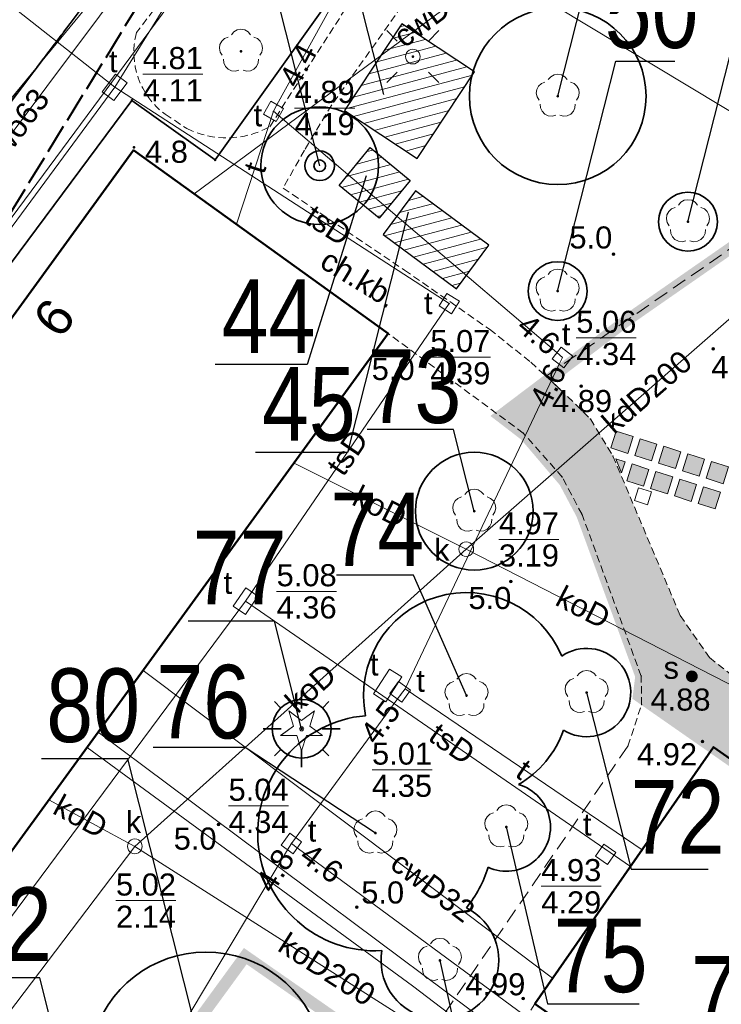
# Model space of a CAD drawing. Extents: x 5477758 to 5478353, y 5918276 to 5918502.
# Tile 49 of 127: x 5477895 to 5477919, y 5918360 to 5918394. Entities that reach past the tile are written whole.
import ezdxf
from ezdxf.enums import TextEntityAlignment as Align

# ---------------------------------------------------------------- set-up
doc = ezdxf.new("R2010")
doc.units = 0
doc.header["$LTSCALE"] = 0.25
doc.header["$PDSIZE"] = 0.75
for name, pattern in [('budynki akt$0$DASHED', [19.05, 12.7, -6.35]), ('PRZER1-1', [2, 1, -1]), ('PRZER2-1', [3, 2, -1]), ('PRZER3-1', [4, 3, -1]), ('PRZER4-1', [5, 4, -1])]:
    doc.linetypes.add(name, pattern=pattern)
doc.layers.get('0').update_dxf_attribs({"linetype": 'CONTINUOUS', "lineweight": 13})
for name, color, linetype, lineweight in [('0_NAWIERZCHNIA UTWARDZONA_CHODNIK', 254, 'CONTINUOUS', 0), ('0_PROJEKTOWANE ZABAWKI', 7, 'CONTINUOUS', 0), ('A_GRANICA OPRACOWANIA', 7, 'CONTINUOUS', 0), ('GEPADR_O', 252, 'CONTINUOUS', 18), ('GEPPGD', 252, 'CONTINUOUS', 18), ('GESBZO', 252, 'CONTINUOUS', 50), ('GESDZI', 30, 'CONTINUOUS', 35), ('GESUZY', 252, 'PRZER1-1', 18), ('GSLKRW', 252, 'CONTINUOUS', 25), ('GSPPRB', 252, 'CONTINUOUS', 20), ('GSPRDI', 252, 'CONTINUOUS', 18), ('GSPRDL', 252, 'CONTINUOUS', 18), ('GSPWPN', 252, 'CONTINUOUS', 13), ('GSPWPN_O', 252, 'CONTINUOUS', 13), ('GSSINN', 252, 'CONTINUOUS', 18), ('GSSKOA', 252, 'PRZER3-1', 18), ('GSSKOD', 252, 'PRZER2-1', 18), ('GSSKOD_O', 252, 'PRZER2-1', 18), ('GULCPR', 252, 'CONTINUOUS', 18), ('GULCPR_O', 252, 'CONTINUOUS', 18), ('GULEPR', 252, 'CONTINUOUS', 18), ('GULKPR', 252, 'CONTINUOUS', 18), ('GULKPR_O', 252, 'CONTINUOUS', 18), ('GULTPR', 252, 'CONTINUOUS', 18), ('GULTPR_O', 252, 'CONTINUOUS', 18), ('GULWPR', 252, 'CONTINUOUS', 18), ('GULWPR_O', 252, 'CONTINUOUS', 18), ('GUPELA', 252, 'CONTINUOUS', 18), ('GUPIKP', 252, 'CONTINUOUS', 18), ('GUPIWZ', 252, 'CONTINUOUS', 18), ('GUPIWZ_O', 252, 'CONTINUOUS', 18), ('GUPKSD', 252, 'CONTINUOUS', 18), ('GUPPRZ', 252, 'CONTINUOUS', 18), ('GUPPRZ_O', 252, 'CONTINUOUS', 18), ('GUPSUT', 252, 'CONTINUOUS', 18), ('GUPSUT_O', 252, 'CONTINUOUS', 18), ('GUPTSZ', 252, 'CONTINUOUS', 18), ('GUPTSZ_O', 252, 'CONTINUOUS', 18), ('OT_Rzedna', 252, 'CONTINUOUS', 18), ('pomiar', 252, 'CONTINUOUS', 18), ('wysokosci', 252, 'CONTINUOUS', 18), ('zakres', 252, 'PRZER4-1', 50), ('ZZ_drzewo-nanoszone-recznie', 24, 'CONTINUOUS', 35), ('ZZ_grupa', 60, 'CONTINUOUS', 30), ('ZZ_grupa-krzewow-szraf', 60, 'CONTINUOUS', 13), ('ZZ_korona', 94, 'CONTINUOUS', 35), ('ZZ_legenda', 7, 'CONTINUOUS', 13), ('ZZ_numer-inwentaryzacyjny', 5, 'CONTINUOUS', 25)]:
    doc.layers.add(name, color=color, linetype=linetype, lineweight=lineweight)
doc.styles.add('GEO-INFO', font='arial.ttf')
doc.styles.add('zielen', font='ARIALN.TTF', dxfattribs={"height": 2.5})
pattern_1 = [(194.933, (5477837.84446, 5918344.9947), (0.0818164, -0.3067773), [])]

# ---------------------------------------------------------------- blocks, each defined once
blk = doc.blocks.new('EPPGN')
blk.add_hatch(color=0).paths.add_polyline_path([(0, -0.09), (0.027812, -0.085595), (0.052901, -0.072812), (0.072812, -0.052901), (0.085595, -0.027812), (0.09, 0), (0.085595, 0.027812), (0.072812, 0.052901), (0.052901, 0.072812), (0.027812, 0.085595), (0, 0.09), (-0.027812, 0.085595), (-0.052901, 0.072812), (-0.072812, 0.052901), (-0.085595, 0.027812), (-0.09, 0), (-0.085595, -0.027812), (-0.072812, -0.052901), (-0.052901, -0.072812), (-0.027812, -0.085595)])
blk = doc.blocks.new('POINT')
at = {"color": 0}
blk.add_point((0, 0), dxfattribs=at)
blk = doc.blocks.new('KOLO')
blk.add_hatch(color=0).paths.add_polyline_path([(-0.5, 0), (-0.482963, -0.12941), (-0.433013, -0.25), (-0.353553, -0.353553), (-0.25, -0.433013), (-0.12941, -0.482963), (0, -0.5), (0.12941, -0.482963), (0.25, -0.433013), (0.353553, -0.353553), (0.433013, -0.25), (0.482963, -0.12941), (0.5, 0), (0.482963, 0.12941), (0.433013, 0.25), (0.353553, 0.353553), (0.25, 0.433013), (0.12941, 0.482963), (0, 0.5), (-0.12941, 0.482963), (-0.25, 0.433013), (-0.353553, 0.353553), (-0.433013, 0.25), (-0.482963, 0.12941)])
blk = doc.blocks.new('SPDIP')
blk.add_hatch(color=0).paths.add_polyline_path([(0, -0.09), (0.027812, -0.085595), (0.052901, -0.072812), (0.072812, -0.052901), (0.085595, -0.027812), (0.09, 0), (0.085595, 0.027812), (0.072812, 0.052901), (0.052901, 0.072812), (0.027812, 0.085595), (0, 0.09), (-0.027812, 0.085595), (-0.052901, 0.072812), (-0.072812, 0.052901), (-0.085595, 0.027812), (-0.09, 0), (-0.085595, -0.027812), (-0.072812, -0.052901), (-0.052901, -0.072812), (-0.027812, -0.085595)])
at = {"color": 0}
blk.add_lwpolyline([(0.544942, 0.177062), (1.426676, -0.463555), (0.336792, -0.463555), (0, -1.500096), (-0.336792, -0.463555), (-1.426676, -0.463555), (-0.544942, 0.177062), (-0.881734, 1.213603), (0, 0.572986), (0.881734, 1.213603)], close=True, dxfattribs=at)
blk = doc.blocks.new('OKRAG_PELNY')
at = {"color": 0}
blk.add_lwpolyline([(0, 0.5), (0.12941, 0.482963), (0.25, 0.433013), (0.353553, 0.353553), (0.433013, 0.25), (0.482963, 0.12941), (0.5, 0), (0.482963, -0.12941), (0.433013, -0.25), (0.353553, -0.353553), (0.25, -0.433013), (0.12941, -0.482963), (0, -0.5), (-0.12941, -0.482963), (-0.25, -0.433013), (-0.353553, -0.353553), (-0.433013, -0.25), (-0.482963, -0.12941), (-0.5, 0), (-0.482963, 0.12941), (-0.433013, 0.25), (-0.353553, 0.353553), (-0.25, 0.433013), (-0.12941, 0.482963)], close=True, dxfattribs=at)
blk = doc.blocks.new('PROSTOKAT1_5-1_PELNY')
at = {"color": 0}
blk.add_lwpolyline([(0.75, -0.5), (-0.75, -0.5), (-0.75, 0.5), (0.75, 0.5)], close=True, dxfattribs=at)
blk = doc.blocks.new('KWADRAT_NIEPRZEZR')
at = {"color": 0}
blk.add_lwpolyline([(-0.5, -0.5), (0.5, -0.5), (0.5, 0.5), (-0.5, 0.5)], close=True, dxfattribs=at)
blk = doc.blocks.new('SUEO')
blk.add_hatch(color=0).paths.add_polyline_path([(-0.002174, 0.089974), (0.023762, 0.086807), (0.042561, 0.0793), (0.060131, 0.066965), (0.076266, 0.047786), (0.086234, 0.025762), (0.089972, 0.002226), (0.088646, -0.015553), (0.081114, -0.038994), (0.066834, -0.060276), (0.049699, -0.075033), (0.027576, -0.085671), (0.004027, -0.08991), (-0.019639, -0.087831), (-0.040932, -0.080154), (-0.059082, -0.067892), (-0.073734, -0.051607), (-0.08374, -0.032979), (-0.089221, -0.011817), (-0.089063, 0.012951), (-0.082571, 0.035806), (-0.069528, 0.057148), (-0.048957, 0.075519), (-0.026898, 0.085887)])
at = {"color": 0}
for points in [[(-1.767767, 1.767767), (-1.06066, 1.06066)], [(1.767767, 1.767767), (1.06066, 1.06066)], [(-1.767767, -1.767767), (-1.06066, -1.06066)], [(1.767767, -1.767767), (1.06066, -1.06066)]]:
    blk.add_lwpolyline(points, dxfattribs=at)
blk = doc.blocks.new('OTRN')
at = {"linetype": 'Continuous', "lineweight": 13}
blk.add_hatch(color=0, dxfattribs=at).paths.add_polyline_path([(0, -0.091, 1), (0, 0.091, 1)])
at = {"color": 0, "linetype": 'Continuous', "lineweight": 13}
blk.add_circle((0, 0), 0.0906, dxfattribs=at)
blk = doc.blocks.new('SZAFA1')
at = {"color": 0}
blk.add_lwpolyline([(-1, -0.5), (-1, 0.5), (1, 0.5), (1, -0.5)], close=True, dxfattribs=at)
blk = doc.blocks.new('drzewo-odreczne')
at = {"layer": 'ZZ_drzewo-nanoszone-recznie', "linetype": 'Continuous'}
for radius in [0.502, 0.196]:
    blk.add_circle((0, 0), radius, dxfattribs=at)
blk = doc.blocks.new('SPDLP')
blk.add_hatch(color=0).paths.add_polyline_path([(0, -0.09), (0.027812, -0.085595), (0.052901, -0.072812), (0.072812, -0.052901), (0.085595, -0.027812), (0.09, 0), (0.085595, 0.027812), (0.072812, 0.052901), (0.052901, 0.072812), (0.027812, 0.085595), (0, 0.09), (-0.027812, 0.085595), (-0.052901, 0.072812), (-0.072812, 0.052901), (-0.085595, 0.027812), (-0.09, 0), (-0.085595, -0.027812), (-0.072812, -0.052901), (-0.052901, -0.072812), (-0.027812, -0.085595)])
at = {"color": 0}
for points in [[(-0.648554, 1.126667), (-0.481106, 1.325358), (-0.255912, 1.454989), (0, 1.5), (0.255912, 1.454989), (0.481106, 1.325358), (0.648554, 1.126667)], [(-1.271938, -0.268652), (-1.40916, -0.048001), (-1.462858, 0.20623), (-1.426585, 0.463525), (-1.304695, 0.693003), (-1.11182, 0.867117), (-0.871109, 0.964971)], [(0.871109, 0.964971), (1.11182, 0.867117), (1.304695, 0.693003), (1.426585, 0.463525), (1.462858, 0.20623), (1.40916, -0.048001), (1.271938, -0.268652)], [(-0.137547, -1.292703), (-0.389802, -1.355024), (-0.648184, -1.327532), (-0.881678, -1.213525), (-1.062258, -1.026689), (-1.168249, -0.78945), (-1.186929, -0.530282)], [(1.186929, -0.530282), (1.168249, -0.78945), (1.062258, -1.026689), (0.881678, -1.213525), (0.648184, -1.327532), (0.389802, -1.355024), (0.137547, -1.292703)]]:
    blk.add_lwpolyline(points, dxfattribs=at)

msp = doc.modelspace()

# ---------------------------------------------------------------- hatches: boundary and pattern name
at = {"lineweight": 0}
for points in [[(5477916.16, 5918379.424), (5477915.978, 5918378.852), (5477915.406, 5918379.034), (5477915.588, 5918379.606)], [(5477916.97, 5918379.167), (5477916.788, 5918378.595), (5477916.216, 5918378.776), (5477916.398, 5918379.348)], [(5477917.78, 5918378.909), (5477917.598, 5918378.337), (5477917.026, 5918378.519), (5477917.208, 5918379.091)], [(5477918.59, 5918378.652), (5477918.408, 5918378.08), (5477917.836, 5918378.262), (5477918.018, 5918378.833)], [(5477915.887, 5918378.566), (5477915.768, 5918378.192), (5477915.567, 5918378.668)], [(5477916.697, 5918378.309), (5477916.515, 5918377.737), (5477915.944, 5918377.919), (5477916.125, 5918378.491)], [(5477919.4, 5918378.394), (5477919.218, 5918377.822), (5477918.646, 5918378.004), (5477918.828, 5918378.576)], [(5477917.507, 5918378.051), (5477917.326, 5918377.48), (5477916.754, 5918377.661), (5477916.935, 5918378.233)], [(5477918.317, 5918377.794), (5477918.136, 5918377.222), (5477917.564, 5918377.404), (5477917.745, 5918377.976)], [(5477919.127, 5918377.537), (5477918.946, 5918376.965), (5477918.374, 5918377.146), (5477918.556, 5918377.718)]]:
    msp.add_hatch(color=254, dxfattribs=at).paths.add_polyline_path(points)
at = {"layer": '0_NAWIERZCHNIA UTWARDZONA_CHODNIK', "transparency": 33554636}
msp.add_hatch(color=256, dxfattribs=at).paths.add_polyline_path([(5477913.305, 5918381.377), (5477913.587, 5918381.118), (5477914.71, 5918380.022), (5477915.305, 5918379.04), (5477915.475, 5918378.759), (5477916.459, 5918376.427), (5477917.761, 5918373.34), (5477918.755, 5918371.916), (5477919.712, 5918371.162), (5477919.923, 5918371.018), (5477937.351, 5918359.126), (5477940.619, 5918356.896), (5477939.869, 5918356.504), (5477938.795, 5918354.966), (5477916.444, 5918370.588), (5477916.433, 5918371.286), (5477914.46, 5918376.682), (5477914.426, 5918376.774), (5477913.752, 5918378.047), (5477912.428, 5918379.542), (5477911.642, 5918380.121)])
at = {"layer": 'ZZ_grupa-krzewow-szraf'}
h = msp.add_hatch(dxfattribs=at)
h.set_pattern_fill('ANSI31', color=256, scale=0.1, angle=90)
h.set_pattern_definition(pattern_1)
h.paths.add_polyline_path([(5477908.821, 5918388.862), (5477910.771, 5918391.808), (5477908.306, 5918393.44), (5477906.355, 5918390.493)])
h = msp.add_hatch(dxfattribs=at)
h.set_pattern_fill('ANSI31', color=256, scale=0.1, angle=90)
h.set_pattern_definition(pattern_1)
h.paths.add_polyline_path([(5477908.586, 5918388.121), (5477907.532, 5918386.838), (5477906.173, 5918387.954), (5477907.228, 5918389.237)])
h = msp.add_hatch(dxfattribs=at)
h.set_pattern_fill('ANSI31', color=256, scale=0.1, angle=90)
h.set_pattern_definition([(194.933, (5477839.079, 5918346.2483), (0.0818164, -0.3067773), [])])
h.paths.add_polyline_path([(5477907.665, 5918386.281), (5477910.158, 5918384.438), (5477911.255, 5918385.921), (5477908.762, 5918387.765)])

# ---------------------------------------------------------------- linework, layer by layer
for points in [[(5477916.16, 5918379.424), (5477915.978, 5918378.852), (5477915.406, 5918379.034), (5477915.588, 5918379.606), (5477916.16, 5918379.424)], [(5477916.97, 5918379.167), (5477916.788, 5918378.595), (5477916.216, 5918378.776), (5477916.398, 5918379.348), (5477916.97, 5918379.167)], [(5477917.78, 5918378.909), (5477917.598, 5918378.337), (5477917.026, 5918378.519), (5477917.208, 5918379.091), (5477917.78, 5918378.909)], [(5477918.59, 5918378.652), (5477918.408, 5918378.08), (5477917.836, 5918378.262), (5477918.018, 5918378.833), (5477918.59, 5918378.652)], [(5477915.887, 5918378.566), (5477915.768, 5918378.192), (5477915.567, 5918378.668), (5477915.887, 5918378.566)], [(5477916.697, 5918378.309), (5477916.515, 5918377.737), (5477915.944, 5918377.919), (5477916.125, 5918378.491), (5477916.697, 5918378.309)], [(5477919.4, 5918378.394), (5477919.218, 5918377.822), (5477918.646, 5918378.004), (5477918.828, 5918378.576), (5477919.4, 5918378.394)], [(5477917.507, 5918378.051), (5477917.326, 5918377.48), (5477916.754, 5918377.661), (5477916.935, 5918378.233), (5477917.507, 5918378.051)], [(5477918.317, 5918377.794), (5477918.136, 5918377.222), (5477917.564, 5918377.404), (5477917.745, 5918377.976), (5477918.317, 5918377.794)], [(5477919.127, 5918377.537), (5477918.946, 5918376.965), (5477918.374, 5918377.146), (5477918.556, 5918377.718), (5477919.127, 5918377.537)]]:
    msp.add_lwpolyline(points)
at = {"layer": '0_PROJEKTOWANE ZABAWKI'}
msp.add_lwpolyline([(5477916.647, 5918377.107), (5477916.787, 5918377.546), (5477916.348, 5918377.685), (5477916.209, 5918377.247), (5477916.647, 5918377.107)], dxfattribs=at)
at = {"layer": 'A_GRANICA OPRACOWANIA', "color": 1, "linetype": 'budynki akt$0$DASHED', "ltscale": 0.1, "const_width": 0.4}
for points in [[(5477939.869, 5918356.504), (5477940.619, 5918356.896), (5477942.101, 5918363.93), (5477943.898, 5918372.463), (5477938.811, 5918375.814), (5477939.356, 5918376.864), (5477927.622, 5918384.214), (5477926.949, 5918383.275), (5477923.735, 5918385.254), (5477924.621, 5918386.867), (5477922.565, 5918387.972), (5477915.954, 5918383.377), (5477911.642, 5918380.121), (5477912.501, 5918379.46), (5477913.835, 5918377.89), (5477914.426, 5918376.774), (5477916.433, 5918371.286), (5477916.349, 5918370.613), (5477938.795, 5918354.966), (5477939.869, 5918356.504)], [(5477902.984, 5918361.774), (5477916.9, 5918352.076), (5477917.564, 5918351.614), (5477920.33, 5918349.686), (5477925.008, 5918346.426), (5477927.636, 5918344.595), (5477927.224, 5918344.001), (5477929.613, 5918342.342), (5477930.353, 5918341.828), (5477931.84, 5918340.796), (5477932.36, 5918340.435), (5477932.052, 5918338.73), (5477931.779, 5918337.302), (5477931.203, 5918334.286), (5477930.468, 5918330.081), (5477929.362, 5918324.071), (5477927.904, 5918321.69), (5477892.005, 5918346.724), (5477902.984, 5918361.774)]]:
    msp.add_lwpolyline(points, dxfattribs=at)
at = {"layer": 'GESBZO', "linetype": 'Continuous', "lineweight": 50}
msp.add_lwpolyline([(5477870.317, 5918349.4), (5477899.19, 5918389.146), (5477907.843, 5918382.921), (5477878.9, 5918343.165)], close=True, dxfattribs=at)
for points in [[(5477912.816, 5918360.152), (5477918.892, 5918368.876), (5477953.955, 5918344.371)], [(5477948.209, 5918335.409), (5477912.816, 5918360.152)]]:
    msp.add_lwpolyline(points, dxfattribs=at)
at = {"layer": 'GESDZI', "linetype": 'Continuous'}
for points in [[(5477927.041, 5918302.392), (5477865.49, 5918345.57), (5477899.13, 5918390.84), (5477901.96, 5918388.82), (5477916.33, 5918408.95), (5477922.92, 5918418.17), (5477913.96, 5918422.85), (5477897.73, 5918431.34), (5477895.359, 5918432.58)], [(5477972.897, 5918373.915), (5477916.33, 5918408.95), (5477901.96, 5918388.82), (5477899.13, 5918390.84), (5477865.49, 5918345.57), (5477927.041, 5918302.392)]]:
    msp.add_lwpolyline(points, dxfattribs=at)
at = {"layer": 'GESUZY', "linetype": 'PRZER1-1', "lineweight": 18, "ltscale": 0.5}
for points in [[(5477927.041, 5918302.392), (5477865.49, 5918345.57), (5477899.13, 5918390.84), (5477901.96, 5918388.82), (5477916.33, 5918408.95), (5477972.897, 5918373.915)], [(5477972.897, 5918373.915), (5477916.33, 5918408.95), (5477901.96, 5918388.82), (5477899.13, 5918390.84), (5477865.49, 5918345.57), (5477927.041, 5918302.392)]]:
    msp.add_lwpolyline(points, dxfattribs=at)
at = {"layer": 'GSLKRW', "linetype": 'Continuous', "lineweight": 25}
msp.add_lwpolyline([(5477916.923, 5918411.582, 0.17002), (5477912.469, 5918412.502, 0.138117), (5477909.644, 5918410.498), (5477899.436, 5918396.65), (5477887.751, 5918381.183), (5477876.648, 5918366.683), (5477867.96, 5918355.16), (5477862.12, 5918347.42), (5477861.665, 5918346.805)], format="xyb", dxfattribs=at)
at = {"layer": 'GSPPRB', "linetype": 'Continuous', "lineweight": 20}
for p in [(5477899.19, 5918389.146), (5477901.249, 5918387.665), (5477902.681, 5918386.635), (5477907.843, 5918382.921), (5477913.664, 5918381.047), (5477914.71, 5918380.022), (5477912.428, 5918379.542), (5477904.64, 5918378.521), (5477915.475, 5918378.759), (5477913.752, 5918378.047), (5477914.426, 5918376.774), (5477917.761, 5918373.34), (5477918.755, 5918371.916), (5477899.51, 5918371.474), (5477916.433, 5918371.286), (5477916.449, 5918370.316), (5477897.988, 5918369.384), (5477897.61, 5918368.865), (5477915.983, 5918368.908), (5477918.892, 5918368.876), (5477896.313, 5918367.084), (5477916.463, 5918365.389), (5477916.067, 5918364.819), (5477913.42, 5918361.02), (5477912.816, 5918360.152)]:
    msp.add_point(p, dxfattribs=at)
at = {"layer": 'GSSINN', "linetype": 'Continuous', "lineweight": 18}
msp.add_lwpolyline([(5477913.664, 5918381.047), (5477913.201, 5918381.474)], dxfattribs=at)
at = {"layer": 'GSSKOA', "linetype": 'PRZER3-1', "lineweight": 18, "ltscale": 0.5}
msp.add_lwpolyline([(5477916.923, 5918411.582, 0.17002), (5477912.469, 5918412.502, 0.138117), (5477909.644, 5918410.498), (5477899.436, 5918396.65), (5477887.751, 5918381.183), (5477876.648, 5918366.683), (5477867.96, 5918355.16), (5477862.12, 5918347.42), (5477861.665, 5918346.805)], format="xyb", dxfattribs=at)
at = {"layer": 'GSSKOD', "linetype": 'PRZER2-1', "lineweight": 18, "ltscale": 0.5}
for points in [[(5477865.954, 5918352.503), (5477876.648, 5918366.683), (5477887.751, 5918381.183), (5477899.436, 5918396.65), (5477909.644, 5918410.498)], [(5477917.56, 5918408.197), (5477911.982, 5918399.231), (5477905.919, 5918390.686), (5477904.995, 5918389.152), (5477904.268, 5918387.86), (5477908.39, 5918385.079), (5477911.285, 5918383.065), (5477912.686, 5918381.948), (5477913.664, 5918381.047)], [(5477899.19, 5918389.146), (5477870.317, 5918349.4)], [(5477907.843, 5918382.921), (5477899.19, 5918389.146)], [(5477915.983, 5918368.908), (5477916.449, 5918370.316), (5477916.433, 5918371.286), (5477914.426, 5918376.774), (5477913.752, 5918378.047), (5477912.428, 5918379.542), (5477907.843, 5918382.921)], [(5477913.664, 5918381.047), (5477914.71, 5918380.022), (5477915.475, 5918378.759), (5477917.761, 5918373.34), (5477918.755, 5918371.916), (5477919.712, 5918371.162)], [(5477953.955, 5918344.371), (5477918.892, 5918368.876), (5477912.816, 5918360.152), (5477909.863, 5918355.582), (5477916.678, 5918350.56), (5477917.405, 5918351.474), (5477927.496, 5918344.442), (5477926.88, 5918343.51), (5477932.252, 5918339.779), (5477929.362, 5918324.071), (5477935.927, 5918319.225), (5477938.124, 5918320.534), (5477940.031, 5918323.232), (5477938.216, 5918324.426), (5477940.878, 5918328.21), (5477941.747, 5918327.531), (5477940.015, 5918324.991), (5477941.068, 5918324.27)], [(5477915.983, 5918368.908), (5477915.983, 5918368.908), (5477915.983, 5918368.908)]]:
    msp.add_lwpolyline(points, dxfattribs=at)
for points in [[(5477900.261, 5918390.369), (5477901, 5918389.887, 0.248684), (5477903.814, 5918389.947), (5477906.674, 5918394.398), (5477915.085, 5918407.763, 0.247475), (5477914.641, 5918409.933)], [(5477911.534, 5918409.059), (5477899.283, 5918393.144, 0.305414), (5477900.261, 5918390.369)]]:
    msp.add_lwpolyline(points, format="xyb", dxfattribs=at)
at = {"layer": 'GSSKOD', "linetype": 'PRZER2-1', "lineweight": 18}
msp.add_lwpolyline([(5477913.201, 5918381.474), (5477922.112, 5918387.635), (5477923.78, 5918386.612), (5477923.191, 5918385.588), (5477926.949, 5918383.275), (5477927.622, 5918384.214), (5477939.356, 5918376.864), (5477938.811, 5918375.814), (5477943.898, 5918372.463), (5477940.619, 5918356.896), (5477940.619, 5918356.896)], dxfattribs=at)
at = {"layer": 'GULCPR', "linetype": 'Continuous', "lineweight": 18}
for points in [[(5477901.249, 5918387.665), (5477914.632, 5918397.581)], [(5477899.51, 5918371.474), (5477913.42, 5918361.02)], [(5477897.988, 5918369.384), (5477912.19, 5918358.778), (5477911.02, 5918357.046), (5477913.282, 5918355.393), (5477914.561, 5918357.187), (5477924.74, 5918350.032), (5477947.263, 5918333.933)], [(5477897.61, 5918368.865), (5477908.665, 5918360.767), (5477911.414, 5918358.665), (5477910.336, 5918357.112), (5477913.42, 5918354.88), (5477914.595, 5918356.444), (5477929.504, 5918345.945), (5477947.01, 5918333.538)]]:
    msp.add_lwpolyline(points, dxfattribs=at)
at = {"layer": 'GULEPR', "linetype": 'Continuous', "lineweight": 18}
msp.add_lwpolyline([(5477935.499, 5918397.082), (5477937.361, 5918397.785), (5477912.983, 5918412.792), (5477909.758, 5918408.797), (5477894.703, 5918390.505), (5477886.307, 5918389.031), (5477885.058, 5918389.937)], dxfattribs=at)
at = {"layer": 'GULKPR', "linetype": 'Continuous', "lineweight": 18}
for points in [[(5477915.758, 5918414.847), (5477904.421, 5918399.536), (5477906.967, 5918402.974), (5477866.761, 5918348.672)], [(5477938.504, 5918379.01), (5477904.421, 5918399.536)], [(5477923.346, 5918386.286), (5477922.742, 5918386.303), (5477910.49, 5918375.599)], [(5477904.64, 5918378.521), (5477910.49, 5918375.599)], [(5477910.49, 5918375.599), (5477899.231, 5918365.503)], [(5477920.222, 5918370.601), (5477910.49, 5918375.599)], [(5477896.313, 5918367.084), (5477899.231, 5918365.503)], [(5477899.231, 5918365.503), (5477884.15, 5918345.61)], [(5477912.31, 5918357.179), (5477899.231, 5918365.503)]]:
    msp.add_lwpolyline(points, dxfattribs=at)
at = {"layer": 'GULTPR', "linetype": 'Continuous', "lineweight": 18}
for points in [[(5477922.67, 5918425.86), (5477922.52, 5918425.566), (5477912.874, 5918406.653), (5477912.76, 5918406.43), (5477912.639, 5918406.211), (5477904.061, 5918390.689), (5477903.94, 5918390.47), (5477913.569, 5918382.272), (5477913.76, 5918382.11), (5477913.65, 5918381.879), (5477908.41, 5918370.85), (5477908.262, 5918370.649), (5477904.55, 5918365.6), (5477904.751, 5918365.452), (5477947.345, 5918334.06)], [(5477908.029, 5918406.56), (5477898.547, 5918391.286)], [(5477890.015, 5918398.006), (5477898.547, 5918391.286)], [(5477868.129, 5918350.025), (5477898.547, 5918391.286)], [(5477898.547, 5918391.286), (5477909.913, 5918383.941)], [(5477903.94, 5918390.47), (5477902.681, 5918386.635)], [(5477909.913, 5918383.941), (5477902.995, 5918373.828)], [(5477902.995, 5918373.828), (5477883.461, 5918347.533)], [(5477902.995, 5918373.828), (5477915.02, 5918365.538), (5477916.067, 5918364.819)], [(5477908.41, 5918370.85), (5477916.463, 5918365.389)], [(5477904.55, 5918365.6), (5477904.421, 5918365.385), (5477891.28, 5918343.408), (5477891.15, 5918343.19), (5477897.286, 5918337.71)]]:
    msp.add_lwpolyline(points, dxfattribs=at)
at = {"layer": 'GULWPR', "linetype": 'Continuous', "lineweight": 18}
msp.add_lwpolyline([(5477915.953, 5918418.122), (5477908.77, 5918408.053), (5477881.88, 5918372.15), (5477885.271, 5918369.927)], dxfattribs=at)
at = {"layer": 'GUPPRZ_O', "linetype": 'Continuous', "lineweight": 9, "flags": 128}
for points in [[(5477899.503, 5918391.73), (5477901.542, 5918391.73)], [(5477904.661, 5918390.582), (5477906.7, 5918390.582)], [(5477914.229, 5918382.773), (5477916.267, 5918382.773)], [(5477909.271, 5918382.118), (5477911.309, 5918382.118)], [(5477911.601, 5918375.931), (5477913.639, 5918375.931)], [(5477904.048, 5918374.164), (5477906.086, 5918374.164)], [(5477907.289, 5918368.106), (5477909.327, 5918368.106)], [(5477902.415, 5918366.877), (5477904.453, 5918366.877)], [(5477913.039, 5918364.148), (5477915.077, 5918364.148)], [(5477898.59, 5918363.658), (5477900.628, 5918363.658)]]:
    msp.add_lwpolyline(points, dxfattribs=at)
at = {"layer": 'pomiar', "linetype": 'PRZER2-1', "lineweight": 13, "flags": 128}
msp.add_lwpolyline([(5477915.983, 5918368.908), (5477903.336, 5918350.476), (5477901.759, 5918348.207), (5477901.353, 5918348.025), (5477901.03, 5918348.011), (5477900.686, 5918348.087), (5477900.686, 5918348.087)], dxfattribs=at)
at = {"layer": 'zakres', "linetype": 'PRZER4-1', "lineweight": 40}
msp.add_lwpolyline([(5477963.54, 5918377.848), (5477941.504, 5918392.244), (5477979.546, 5918459.295), (5477938.033, 5918482.848), (5477904.167, 5918427.813), (5477915.775, 5918420.837), (5477872.982, 5918351.171), (5477887.852, 5918340.978), (5477923.836, 5918315.921)], close=True, dxfattribs=at)
at = {"layer": 'ZZ_grupa', "elevation": 10.8}
msp.add_lwpolyline([(5477908.821, 5918388.862), (5477910.771, 5918391.808), (5477908.306, 5918393.44), (5477906.355, 5918390.493)], close=True, dxfattribs=at)
at = {"layer": 'ZZ_grupa'}
for points in [[(5477908.586, 5918388.121), (5477907.532, 5918386.838), (5477906.173, 5918387.954), (5477907.228, 5918389.237)], [(5477907.665, 5918386.281), (5477910.158, 5918384.438), (5477911.255, 5918385.921), (5477908.762, 5918387.765)]]:
    msp.add_lwpolyline(points, close=True, dxfattribs=at)
at = {"layer": 'ZZ_korona'}
for p, q in [((5477904.899, 5918370.189), (5477904.899, 5918370.802)), ((5477904.192, 5918370.202), (5477903.975, 5918370.419)), ((5477905.606, 5918370.202), (5477905.823, 5918370.419)), ((5477904.205, 5918369.495), (5477903.593, 5918369.495)), ((5477905.593, 5918369.495), (5477906.205, 5918369.495)), ((5477904.192, 5918368.788), (5477903.975, 5918368.572)), ((5477904.899, 5918368.802), (5477904.899, 5918368.189)), ((5477905.606, 5918368.788), (5477905.823, 5918368.572))]:
    msp.add_line(p, q, dxfattribs=at)
for centre, radius in [((5477913.6, 5918390.983, 10.12), 3), ((5477905.512, 5918388.621, 10.18), 2), ((5477918.023, 5918386.719), 1), ((5477913.595, 5918384.363), 1), ((5477910.762, 5918376.887), 2), ((5477904.899, 5918369.495), 1)]:
    msp.add_circle(centre, radius, dxfattribs=at)
for centre, radius, start, end in [((5477910.5, 5918370.623), 3.5, 22.5258, 191.2582), ((5477914.579, 5918370.726), 1.5, 238.5266, 124.3507), ((5477907.406, 5918365.954), 4, 94.8625, 273.1161), ((5477910.5, 5918370.623), 3.5, 300.3167, 340.3514), ((5477911.852, 5918366.16), 1.5, 245.6781, 73.9512), ((5477907.406, 5918365.954), 4, 320.5753, 343.1291), ((5477909.596, 5918361.628), 2, 170.4407, 63.2507), ((5477901.658, 5918357.912), 4, 9.7782, 236.4984)]:
    msp.add_arc(centre, radius, start, end, dxfattribs=at)
at = {"layer": 'ZZ_legenda', "ltscale": 0.25}
msp.add_lwpolyline([(5477904.626, 5918369.584), (5477904.492, 5918369.997), (5477904.458, 5918370.102), (5477904.899, 5918369.782), (5477905.34, 5918370.102), (5477905.171, 5918369.584), (5477905.612, 5918369.264), (5477905.067, 5918369.264), (5477904.899, 5918368.745), (5477904.73, 5918369.264), (5477904.186, 5918369.264), (5477904.626, 5918369.584)], dxfattribs=at)
msp.add_circle((5477904.899, 5918369.495), 0.069, dxfattribs=at)
at = {"layer": 'ZZ_numer-inwentaryzacyjny'}
for points in [[(5477907.685, 5918391.039), (5477905.184, 5918400.908), (5477902.254, 5918400.908)], [(5477918.023, 5918386.719), (5477920.001, 5918394.526), (5477922.005, 5918394.526)], [(5477913.595, 5918384.363), (5477915.573, 5918392.169), (5477917.577, 5918392.169)], [(5477908.522, 5918387.045), (5477906.454, 5918378.884), (5477903.329, 5918378.884)], [(5477910.762, 5918376.887), (5477910.06, 5918379.658), (5477907.129, 5918379.658)], [(5477910.5, 5918370.623), (5477908.693, 5918374.709), (5477906.087, 5918374.709)], [(5477904.899, 5918369.495), (5477903.971, 5918373.155), (5477901.041, 5918373.155)], [(5477914.579, 5918370.726), (5477916.098, 5918364.731), (5477918.704, 5918364.731)], [(5477907.406, 5918365.954), (5477902.981, 5918368.865), (5477899.856, 5918368.865)], [(5477901.658, 5918357.912), (5477898.996, 5918368.474), (5477896.066, 5918368.474)], [(5477911.852, 5918366.16), (5477913.246, 5918360.152), (5477916.37, 5918360.152)], [(5477909.596, 5918361.628), (5477910.643, 5918356.89), (5477913.767, 5918356.89)], [(5477898.182, 5918352.421), (5477895.999, 5918361.037), (5477893.068, 5918361.037)]]:
    msp.add_lwpolyline(points, dxfattribs=at)
for points, elevation in [([(5477905.512, 5918388.621), (5477903.011, 5918398.49), (5477900.08, 5918398.49)], 10.18), ([(5477913.6, 5918390.983), (5477915.292, 5918397.658), (5477917.296, 5918397.658)], 10.12), ([(5477907.095, 5918388.282), (5477905.085, 5918381.866), (5477901.961, 5918381.866)], -10.14)]:
    msp.add_lwpolyline(points, dxfattribs=dict(at, elevation=elevation))

# ---------------------------------------------------------------- block references
at = {"layer": 'GEPPGD', "lineweight": 18, "xscale": 0.5, "yscale": 0.5}
for p in [(5477899.13, 5918390.84), (5477901.96, 5918388.82)]:
    msp.add_blockref('EPPGN', p, dxfattribs=at)
at = {"layer": 'GSPRDI', "lineweight": 18, "xscale": 0.5, "yscale": 0.5}
msp.add_blockref('SPDIP', (5477904.899, 5918369.495), dxfattribs=at)
at = {"layer": 'GSPRDL', "color": 96, "lineweight": 18, "true_color": 0x008000, "xscale": 0.5, "yscale": 0.5}
for p in [(5477902.838, 5918392.509), (5477913.6, 5918390.983), (5477918.023, 5918386.719), (5477913.595, 5918384.363), (5477910.762, 5918376.887), (5477914.579, 5918370.726), (5477910.5, 5918370.623), (5477911.852, 5918366.16), (5477907.406, 5918365.954), (5477909.596, 5918361.628)]:
    msp.add_blockref('SPDLP', p, dxfattribs=at)
at = {"layer": 'GSPWPN', "lineweight": 13, "xscale": 0.09, "yscale": 0.09}
for p in [(5477899.203, 5918389.248), (5477908.196, 5918382.313)]:
    msp.add_blockref('KOLO', p, dxfattribs=at)
at = {"layer": 'GUPELA', "lineweight": 18, "xscale": 0.5, "yscale": 0.5}
for name, p in [('SUEO', (5477908.677, 5918392.328, 10.15)), ('OKRAG_PELNY', (5477908.677, 5918392.328, 10.16))]:
    msp.add_blockref(name, p, dxfattribs=at)
at = {"layer": 'GUPIKP', "lineweight": 18, "xscale": 0.5, "yscale": 0.5}
for p in [(5477898.547, 5918391.286), (5477903.94, 5918390.47), (5477909.913, 5918383.941), (5477913.76, 5918382.11), (5477902.995, 5918373.828), (5477908.41, 5918370.85), (5477904.55, 5918365.6), (5477915.02, 5918365.538)]:
    msp.add_blockref('POINT', p, dxfattribs=at)
at = {"layer": 'GUPIWZ', "lineweight": 18}
for name, p, xscale, yscale, rotation in [('PROSTOKAT1_5-1_PELNY', (5477898.547, 5918391.286), 0.5, 0.5, 53.2177913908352), ('KWADRAT_NIEPRZEZR', (5477903.94, 5918390.47), 0.5, 0.5, 330.2597751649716), ('KWADRAT_NIEPRZEZR', (5477909.913, 5918383.941), 0.5, 0.5, 327.977112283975), ('KWADRAT_NIEPRZEZR', (5477913.76, 5918382.11), 0.5, 0.5, 141.9952105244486), ('PROSTOKAT1_5-1_PELNY', (5477902.995, 5918373.828), 0.5, 0.5, 55.62718160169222), ('KWADRAT_NIEPRZEZR', (5477908.247, 5918370.753), 0.4999999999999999, 0.4999999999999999, 324.8310861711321), ('KWADRAT_NIEPRZEZR', (5477904.55, 5918365.6), 0.5, 0.5, 324.1274537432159), ('KWADRAT_NIEPRZEZR', (5477915.225, 5918365.231), 0.4999999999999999, 0.4999999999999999, 324.8310861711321)]:
    msp.add_blockref(name, p, dxfattribs=dict(at, xscale=xscale, yscale=yscale, rotation=rotation))
at = {"layer": 'GUPIWZ', "lineweight": 18, "xscale": 0.5, "yscale": 0.5}
for p in [(5477910.49, 5918375.599), (5477899.231, 5918365.503)]:
    msp.add_blockref('OKRAG_PELNY', p, dxfattribs=at)
at = {"layer": 'GUPKSD', "lineweight": 18, "xscale": 0.5, "yscale": 0.5}
for p in [(5477910.49, 5918375.599), (5477899.231, 5918365.503)]:
    msp.add_blockref('POINT', p, dxfattribs=at)
at = {"layer": 'GUPPRZ', "lineweight": 18}
for p in [(5477898.547, 5918391.286), (5477904.061, 5918390.689), (5477903.94, 5918390.47), (5477909.913, 5918383.941), (5477913.569, 5918382.272), (5477913.65, 5918381.879), (5477913.76, 5918382.11), (5477910.49, 5918375.599), (5477902.995, 5918373.828), (5477918.156, 5918371.277), (5477908.41, 5918370.85), (5477908.262, 5918370.649), (5477899.231, 5918365.503), (5477904.55, 5918365.6), (5477904.751, 5918365.452), (5477915.02, 5918365.538), (5477904.421, 5918365.385)]:
    msp.add_blockref('POINT', p, dxfattribs=at)
at = {"layer": 'GUPSUT', "lineweight": 18, "xscale": 0.4, "yscale": 0.4}
msp.add_blockref('KOLO', (5477918.156, 5918371.277), dxfattribs=at)
at = {"layer": 'GUPTSZ', "lineweight": 18, "xscale": 0.4999999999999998, "yscale": 0.4999999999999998, "rotation": 237.2058443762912}
msp.add_blockref('SZAFA1', (5477907.82, 5918370.971), dxfattribs=at)
at = {"layer": 'OT_Rzedna', "color": 7, "linetype": 'Continuous', "xscale": 0.5, "yscale": 0.5, "zscale": 0.5}
for p in [(5477915.491, 5918385.618), (5477918.884, 5918382.403), (5477914.397, 5918381.137), (5477912.003, 5918374.502), (5477918.518, 5918369.06), (5477902.073, 5918366.245), (5477906.768, 5918363.44), (5477912.421, 5918360.332)]:
    msp.add_blockref('OTRN', p, dxfattribs=at)
at = {"layer": 'ZZ_drzewo-nanoszone-recznie', "rotation": 98.49156574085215}
msp.add_blockref('drzewo-odreczne', (5477905.512, 5918388.621, 10.18), dxfattribs=at)

# ---------------------------------------------------------------- texts
at = {"layer": 'GEPADR_O', "linetype": 'Continuous', "lineweight": 0, "style": 'GEO-INFO'}
msp.add_text('9', height=1.25, rotation=233.2619, dxfattribs=at).set_placement((5477896.278, 5918384.228))
at = {"layer": 'GSPWPN_O', "linetype": 'Continuous', "lineweight": 0, "style": 'GEO-INFO'}
for s, p in [('4.8', (5477899.578, 5918388.721)), ('5.0', (5477907.279, 5918381.343))]:
    msp.add_text(s, height=0.75, dxfattribs=at).set_placement(p)
at = {"layer": 'GSSKOD_O', "linetype": 'Continuous', "lineweight": 0, "style": 'GEO-INFO'}
msp.add_text('ch.kb.', height=0.75, rotation=328.6198, dxfattribs=at).set_placement((5477906.858, 5918384.809), align=Align.MIDDLE)
at = {"layer": 'GULCPR_O', "linetype": 'Continuous', "lineweight": 0, "style": 'GEO-INFO'}
for s, rotation, p in [('cwD65', 36.5373, (5477909.449, 5918393.855)), ('cwD32', 323.0743, (5477909.357, 5918364.131))]:
    msp.add_text(s, height=0.75, rotation=rotation, dxfattribs=at).set_placement(p, align=Align.MIDDLE)
at = {"layer": 'GULKPR_O', "linetype": 'Continuous', "lineweight": 0, "style": 'GEO-INFO'}
for s, rotation, p in [('kdD200', 41.1424, (5477916.616, 5918380.951)), ('koD', 333.4638, (5477907.565, 5918377.06)), ('koD', 332.8153, (5477914.473, 5918373.642)), ('koD', 41.8817, (5477905.191, 5918370.895)), ('koD', 331.5467, (5477897.398, 5918366.54)), ('koD200', 327.5269, (5477905.77, 5918361.341))]:
    msp.add_text(s, height=0.75, rotation=rotation, dxfattribs=at).set_placement(p, align=Align.MIDDLE)
at = {"layer": 'GULTPR_O', "linetype": 'Continuous', "lineweight": 0, "style": 'GEO-INFO'}
for s, rotation, p in [('t', 71.8213, (5477903.31, 5918388.552)), ('tsD', 327.1272, (5477905.801, 5918386.597)), ('tsD', 55.6272, (5477906.454, 5918378.884)), ('tsD', 325.4157, (5477910.011, 5918368.991)), ('t', 325.857, (5477912.437, 5918368.119))]:
    msp.add_text(s, height=0.75, rotation=rotation, dxfattribs=at).set_placement(p, align=Align.MIDDLE)
at = {"layer": 'GULWPR_O', "linetype": 'Continuous', "lineweight": 0, "style": 'GEO-INFO'}
msp.add_text('wo63', height=0.75, rotation=53.1687, dxfattribs=at).set_placement((5477895.325, 5918390.102), align=Align.MIDDLE)
at = {"layer": 'GUPIWZ_O', "linetype": 'Continuous', "lineweight": 0, "style": 'GEO-INFO'}
for s, p in [('t', (5477898.641, 5918391.797)), ('t', (5477903.56, 5918389.96)), ('t', (5477909.347, 5918383.581)), ('t', (5477914.028, 5918382.525)), ('k', (5477909.925, 5918375.202)), ('t', (5477902.536, 5918374.078)), ('t', (5477909.085, 5918370.752)), ('k', (5477899.447, 5918365.953)), ('t', (5477914.746, 5918365.87)), ('t', (5477905.398, 5918365.663))]:
    msp.add_text(s, height=0.75, dxfattribs=at).set_placement(p, align=Align.RIGHT)
at = {"layer": 'GUPPRZ_O', "linetype": 'Continuous', "lineweight": 0, "style": 'GEO-INFO'}
for s, p in [('4.81', (5477899.503, 5918391.903)), ('4.11', (5477899.503, 5918390.808)), ('4.89', (5477904.661, 5918390.755)), ('4.19', (5477904.661, 5918389.66)), ('5.06', (5477914.229, 5918382.945)), ('5.07', (5477909.271, 5918382.291)), ('4.34', (5477914.229, 5918381.85)), ('4.39', (5477909.271, 5918381.196)), ('4.97', (5477911.601, 5918376.103)), ('3.19', (5477911.601, 5918375.008)), ('5.08', (5477904.048, 5918374.337)), ('4.36', (5477904.048, 5918373.242)), ('5.01', (5477907.289, 5918368.279)), ('5.04', (5477902.415, 5918367.05)), ('4.35', (5477907.289, 5918367.184)), ('4.34', (5477902.415, 5918365.955)), ('4.93', (5477913.039, 5918364.32)), ('5.02', (5477898.59, 5918363.831)), ('4.29', (5477913.039, 5918363.225)), ('2.14', (5477898.59, 5918362.736))]:
    msp.add_text(s, height=0.75, dxfattribs=at).set_placement(p)
for s, rotation, p in [('4.4', 62.1659, (5477904.432, 5918391.395)), ('4.6', 320.0149, (5477912.398, 5918383.362)), ('4.6', 64.1344, (5477912.944, 5918380.507)), ('4.5', 53.4674, (5477907.136, 5918369.138)), ('4.6', 323.3452, (5477905.002, 5918365.366)), ('4.8', 57.8573, (5477903.599, 5918364.067))]:
    msp.add_text(s, height=0.75, rotation=rotation, dxfattribs=at).set_placement(p, align=Align.MIDDLE_LEFT)
msp.add_text('4.88', height=0.75, dxfattribs=at).set_placement((5477916.751, 5918370.489), align=Align.MIDDLE_LEFT)
at = {"layer": 'GUPSUT_O', "linetype": 'Continuous', "lineweight": 0, "style": 'GEO-INFO'}
msp.add_text('s', height=0.75, dxfattribs=at).set_placement((5477917.718, 5918371.194), align=Align.RIGHT)
at = {"layer": 'GUPTSZ_O', "linetype": 'Continuous', "lineweight": 0, "style": 'GEO-INFO'}
msp.add_text('t', height=0.75, dxfattribs=at).set_placement((5477907.513, 5918371.305), align=Align.RIGHT)
at = {"layer": 'pomiar', "color": 7, "style": 'GEO-INFO'}
for p in [(5477913.995, 5918386.56), (5477910.566, 5918374.313), (5477900.552, 5918366.14), (5477906.923, 5918364.311)]:
    msp.add_text('5.0', height=0.75, dxfattribs=at).set_placement(p, align=Align.TOP_LEFT)
at = {"layer": 'wysokosci', "style": 'GEO-INFO'}
for s, p in [('4.91', (5477918.818, 5918382.154)), ('4.89', (5477913.405, 5918381.004)), ('4.92', (5477916.293, 5918369.006)), ('4.99', (5477910.46, 5918361.193))]:
    msp.add_text(s, height=0.75, dxfattribs=at).set_placement(p, align=Align.TOP_LEFT)
at = {"layer": 'wysokosci', "color": 7, "style": 'GEO-INFO'}
for s, p in [('4.91', (5477918.818, 5918382.154)), ('4.89', (5477913.405, 5918381.004)), ('4.92', (5477916.293, 5918369.006)), ('4.99', (5477910.46, 5918361.193))]:
    msp.add_text(s, height=0.75, dxfattribs=at).set_placement(p, align=Align.TOP_LEFT)
at = {"layer": 'ZZ_numer-inwentaryzacyjny', "linetype": 'Continuous', "char_height": 2.5, "width": 3.31586, "attachment_point": 1, "style": 'zielen'}
for s, insert in [('50', (5477915.195, 5918395.121)), ('44', (5477902.179, 5918384.763, -10.14)), ('73', (5477907.139, 5918382.381)), ('45', (5477903.548, 5918381.781)), ('74', (5477905.876, 5918377.522)), ('77', (5477901.197, 5918376.226)), ('80', (5477896.222, 5918371.545)), ('76', (5477899.962, 5918371.668)), ('72', (5477916.077, 5918367.759)), ('82', (5477893.224, 5918364.108)), ('75', (5477913.465, 5918363.049)), ('71', (5477918.123, 5918361.781))]:
    msp.add_mtext(s, dxfattribs=dict(at, insert=insert))

doc.saveas('drawing.dxf')
